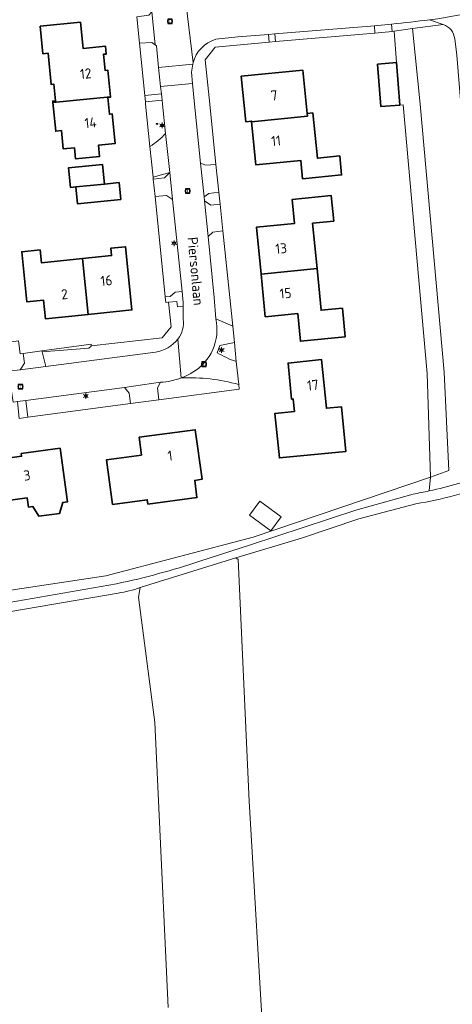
# Model space of a CAD drawing. Header units: metres. Extents: x 140853 to 145288, y 474558 to 480269.
# Tile 212 of 256: x 143908 to 143985, y 477840 to 478015. Entities that reach past the tile are written whole.
import ezdxf
from ezdxf.enums import TextEntityAlignment as Align

# ---------------------------------------------------------------- set-up
doc = ezdxf.new("R2010")
doc.units = ezdxf.units.M
doc.header["$MEASUREMENT"] = 0
for name, color, linetype, lineweight in [('B-WE-GR-BEPLANTING_CULTUUR_BOSPLANTSOEN-G', 90, 'GR-PLANTSOEN', 18), ('B-WE-GR-BOS_GEMENGD-G', 40, 'Continuous', 13), ('B-WE-GR-BOUWLAND-G', 80, 'Continuous', 13), ('B-WE-GR-GRAS_KRUIDENRIJK-G', 80, 'Continuous', 18), ('B-WE-GR-GROENVOORZIENING-G', 80, 'Continuous', 18), ('B-WE-IE-TERREINAFSCHEIDING_KUNSTMATIG_HEKWERK-G', 20, 'IE-TERREINAFSCHEIDING-KUNSTMATIG', 18), ('B-WE-KL-ET_LS_OV_LICHTMAST-S', 190, 'Continuous', 18), ('B-WE-KL-WATER_BRANDLEIDING_PUT-S', 150, 'Continuous', 18), ('B-WE-OG-BEBOUWING-G', 7, 'Continuous', 35), ('B-WE-OG-BEBOUWING_BIJGEBOUW-G', 7, 'Continuous', 18), ('B-WE-OG-BEBOUWING_HUISNUMMER-T18', 10, 'Continuous', 18), ('B-WE-OG-BEBOUWING_STRAATNAAM-T18', 10, 'Continuous', 18), ('B-WE-OG-TERREIN_ERF-G', 7, 'Continuous', 18), ('B-WE-RI-GWA_RIOOLPUT-S', 30, 'Continuous', 18), ('B-WE-VH-ONVERHARD-G', 252, 'Continuous', 18), ('B-WE-VH-VERHARDING_ASFALT-G', 252, 'Continuous', 18), ('B-WE-VH-VERHARDING_BETONSTRAATSTEEN-G', 252, 'Continuous', 18), ('B-WE-VH-VERHARDING_SIERBESTRATING-G', 252, 'Continuous', 18), ('B-WE-VH-VERHARDING_STRAATBAKSTEEN-G', 252, 'Continuous', 18)]:
    doc.layers.add(name, color=color, linetype=linetype, lineweight=lineweight)
doc.styles.add('NLCS-ISO', font='txt')
doc.linetypes.add('GR-PLANTSOEN', pattern='A,0,[179,NLCS.shx,S=2,R=0,X=0,Y=0],-4', length=4)
doc.linetypes.add('IE-TERREINAFSCHEIDING-KUNSTMATIG', pattern='A,4,[82,NLCS.shx,S=0.75,R=90,X=0,Y=0],4,-2', length=10)

# ---------------------------------------------------------------- blocks, each defined once
blk = doc.blocks.new('B-SIE-WEG_LICHTMAST-SO')
at = {"ltscale": 0.1}
for p, q in [((-1.1, 0.63), (-2.19, 1.27)), ((0, 1.27), (0, 2.53)), ((1.1, 0.63), (2.19, 1.27)), ((-1.1, -0.63), (-2.19, -1.27)), ((0, -1.27), (0, -2.53)), ((1.1, -0.63), (2.19, -1.27))]:
    blk.add_line(p, q, dxfattribs=at)
at = {"flags": 128}
for points in [[(-1.16, 0.5), (1.16, 0.5)], [(-1.16, -0.5), (1.16, -0.5)]]:
    blk.add_lwpolyline(points, dxfattribs=at)
at = {"ltscale": 0.1}
blk.add_circle((0, 0), 1.27, dxfattribs=at)
at = {"style": 'NLCS-ISO'}
blk.add_attdef('TYPE', text='', height=1.8, dxfattribs=at).set_placement((0, 2.53), align=Align.BOTTOM_CENTER)
blk = doc.blocks.new('SRI-PUT_INSPECTIE-SO')
at = {"lineweight": -3, "flags": 128}
blk.add_lwpolyline([(-2, -2), (2, -2), (2, 2), (-2, 2)], close=True, dxfattribs=at)
at = {"lineweight": -3, "ltscale": 1.5}
blk.add_circle((0, 0), 2, dxfattribs=at)
at = {"ltscale": 0.1, "style": 'NLCS-ISO'}
blk.add_text('I', height=2.5, dxfattribs=at).set_placement((0, -0.01), align=Align.MIDDLE_CENTER)
blk = doc.blocks.new('SIE-WEG_STRAATPOT_BRANDKRAAN-SO')
blk.add_ellipse((0, 0), major_axis=(-0.729, 0), ratio=0.685994)
at = {"style": 'NLCS-ISO'}
blk.add_text('BR', height=0.4, dxfattribs=at).set_placement((-0.3, -0.15))

msp = doc.modelspace()

# ---------------------------------------------------------------- linework, layer by layer
at = {"layer": 'B-WE-GR-BEPLANTING_CULTUUR_BOSPLANTSOEN-G', "ltscale": 0.2, "flags": 128}
msp.add_lwpolyline([(143985.467, 478011.661, 0.2965782), (143983.439, 478014.225), (143983.439, 478014.225), (143977.924, 478013.478), (143979.314, 478000), (143983.565, 477952.244), (143984.43, 477934.684), (143981.179, 477933.524), (143980.942, 477931.058), (143980.942, 477931.058, 0.0346948), (143991.263, 477934.076), (143991.263, 477934.076), (143989.065, 477968.554), (143986.555, 478000), (143985.859, 478008.724), (143985.467, 478011.661)], format="xyb", close=True, dxfattribs=at)
msp.add_lwpolyline([(143975.714, 477999.841), (143976.312, 477999.888), (143980.577, 477951.979), (143981.179, 477933.524), (143984.43, 477934.684), (143983.565, 477952.244), (143979.314, 478000), (143977.924, 478013.478), (143974.683, 478013.013), (143975.12, 478007.417), (143975.714, 477999.841)], close=True, dxfattribs=at)
at = {"layer": 'B-WE-GR-BOS_GEMENGD-G', "ltscale": 0.2, "flags": 128}
for points in [[(144099.814, 477960.887), (144085.458, 477958.408), (144060.852, 477953.356), (144046.813, 477950.013), (144046.813, 477950.013, 0.0139479), (144011.172, 477939.646), (144011.172, 477939.646), (144000, 477935.429), (143992.064, 477932.433), (143992.064, 477932.433, -0.0541097), (143978.572, 477928.777), (143978.572, 477928.777), (143968.417, 477926.06), (143958.152, 477922.602), (143946.477, 477919.116), (143946.874, 477918.851), (143948.858, 477875.724), (143951.504, 477830.216)], [(143934.438, 477838.947), (143932.057, 477889.747), (143929.147, 477912.104), (143929.411, 477913.824), (143929.411, 477913.824, -0.0495219), (143925.509, 477912.833), (143925.509, 477912.833), (143906.359, 477909.53), (143892.156, 477907.572), (143858.157, 477903.693), (143837.473, 477901.593), (143837.473, 477901.593, 0.0341224), (143827.454, 477900.189), (143827.454, 477900.189), (143815.354, 477897.656), (143815.354, 477897.656, -0.0078452), (143803.376, 477896.346)]]:
    msp.add_lwpolyline(points, format="xyb", dxfattribs=at)
at = {"layer": 'B-WE-GR-BOUWLAND-G', "ltscale": 0.2, "flags": 128}
msp.add_lwpolyline([(143951.504, 477830.216), (143948.858, 477875.724), (143946.874, 477918.851), (143946.477, 477919.116), (143946.477, 477919.116), (143929.411, 477913.824), (143929.147, 477912.104), (143932.057, 477889.747), (143934.438, 477838.947)], dxfattribs=at)
at = {"layer": 'B-WE-GR-GRAS_KRUIDENRIJK-G', "ltscale": 0.2, "flags": 128}
for points in [[(143974.34, 478012.986), (143974.683, 478013.013), (143977.924, 478013.478), (143983.439, 478014.225), (143981.001, 478015.046), (143981.001, 478015.046, -0.0036841), (143974.239, 478014.289), (143974.239, 478014.289), (143974.34, 478012.986)], [(143941.01, 478007.903), (143942.775, 478010.184), (143952.431, 478011.043), (143952.287, 478012.437), (143946.831, 478012.016), (143942.919, 478011.584), (143942.919, 478011.584, 0.2703947), (143938.873, 478007.368), (143938.873, 478007.368), (143938.829, 478007.169), (143938.593, 478005.718), (143938.753, 478003.724), (143939.12, 478000), (143940.191, 477989.469), (143941.124, 477989.121), (143942.931, 477989.271), (143941.825, 478000), (143941.01, 478007.903)], [(143930.399, 478000), (143931.168, 477992.448), (143931.168, 477992.448, 0.0541809), (143933.965, 477994.802), (143933.965, 477994.802), (143933.405, 478000), (143933.325, 478000.739), (143930.356, 478000.42), (143930.399, 478000)], [(143937.108, 477961.682), (143937.099, 477963.995), (143936.05, 477963.878), (143935.945, 477964.822), (143934.452, 477964.682), (143934.947, 477960.333), (143933.371, 477958.352), (143920.702, 477956.938), (143920.709, 477956.887), (143920.254, 477956.523), (143911.933, 477955.856), (143912.605, 477953.268), (143932.149, 477955.801), (143932.149, 477955.801, 0.1980877), (143936.143, 477958.142), (143936.143, 477958.142, 0.1996654), (143937.108, 477961.682)], [(143932.741, 477947.294), (143947.062, 477949.206), (143946.977, 477950.034), (143946.977, 477950.034, 0.0759949), (143936.754, 477951.217), (143936.754, 477951.217, -0.0771321), (143933.058, 477950.418), (143933.058, 477950.418), (143932.514, 477949.45), (143932.741, 477947.294)]]:
    msp.add_lwpolyline(points, format="xyb", close=True, dxfattribs=at)
for points in [[(143953.555, 478011.16), (143971.253, 478012.689), (143971.155, 478013.971), (143953.413, 478012.532), (143953.555, 478011.16)], [(143929.288, 478010.898), (143930.242, 478001.534), (143933.206, 478001.852), (143933.067, 478003.145), (143932.702, 478006.537), (143932.355, 478010.406), (143932.087, 478010.596), (143931.499, 478011.014), (143929.288, 478010.898)], [(143931.721, 477987.028), (143931.762, 477986.625), (143933.766, 477986.865), (143934.689, 477987.84), (143931.721, 477987.028)], [(143940.799, 477983.489), (143940.868, 477982.803), (143942.007, 477982.016), (143943.662, 477982.182), (143943.441, 477984.329), (143941.66, 477984.111), (143940.799, 477983.489)], [(143932.073, 477983.573), (143933.901, 477965.634), (143934.759, 477965.715), (143935.663, 477966.503), (143936.897, 477966.588), (143935.19, 477983.016), (143934.138, 477983.759), (143932.073, 477983.573)], [(143945.908, 477960.403), (143944.15, 477977.448), (143942.381, 477977.195), (143941.519, 477976.405), (143942.607, 477965.561), (143942.908, 477961.718), (143945.908, 477960.403)], [(143907.738, 477957.824), (143903.751, 477957.272), (143903.616, 477958.263), (143876.434, 477954.779), (143876.732, 477952.498), (143878.324, 477951.747), (143879.916, 477950.996), (143880.088, 477949.345), (143880.134, 477948.907), (143901.386, 477951.809), (143902.229, 477951.919), (143905.105, 477952.293), (143905.948, 477952.402), (143908.03, 477952.673), (143908.81, 477953.816), (143908.561, 477955.557), (143908.049, 477955.488), (143907.738, 477957.824)], [(143909.063, 477947.171), (143909.398, 477944.178), (143927.681, 477946.619), (143927.466, 477948.489), (143926.628, 477949.524), (143909.063, 477947.171)]]:
    msp.add_lwpolyline(points, close=True, dxfattribs=at)
msp.add_lwpolyline([(143906.07, 477911.154), (143925.235, 477914.497), (143925.235, 477914.497, 0.0268195), (143940.079, 477918.509), (143940.079, 477918.509), (143949.056, 477921.418), (143967.866, 477927.603), (143978.069, 477930.488), (143978.069, 477930.488, 0.0090393), (143980.942, 477931.058), (143980.942, 477931.058), (143981.179, 477933.524), (143949.557, 477922.829), (143923.281, 477915.907), (143897.622, 477912.052)], format="xyb", dxfattribs=at)
at = {"layer": 'B-WE-GR-GROENVOORZIENING-G', "ltscale": 0.2, "flags": 128}
msp.add_lwpolyline([(143911.894, 477956.008), (143911.933, 477955.856), (143920.254, 477956.523), (143920.709, 477956.887), (143920.702, 477956.938), (143920.667, 477957.194), (143911.894, 477956.008)], close=True, dxfattribs=at)
msp.add_lwpolyline([(143946.552, 477954.148), (143946.204, 477957.523), (143943.643, 477956.963), (143943.128, 477955.701), (143943.128, 477955.701, 0.060468), (143946.552, 477954.148)], format="xyb", close=True, dxfattribs=at)
at = {"layer": 'B-WE-IE-TERREINAFSCHEIDING_KUNSTMATIG_HEKWERK-G', "ltscale": 0.2, "flags": 128}
for points in [[(143974.34, 478012.986), (143974.683, 478013.013)], [(143974.683, 478013.013), (143975.12, 478007.417)], [(143981.179, 477933.524), (143980.577, 477951.979), (143976.312, 477999.888), (143975.714, 477999.841)], [(143932.073, 477983.573), (143933.901, 477965.634)], [(143934.452, 477964.682), (143934.947, 477960.333), (143933.371, 477958.352), (143920.702, 477956.938)], [(143946.977, 477950.034), (143947.062, 477949.206), (143932.741, 477947.294)], [(143927.681, 477946.619), (143909.398, 477944.178)], [(143820.268, 477901.897), (143845.828, 477905.352), (143871.831, 477909.008), (143897.622, 477912.052), (143923.281, 477915.907), (143949.557, 477922.829), (143981.179, 477933.524)]]:
    msp.add_lwpolyline(points, dxfattribs=at)
at = {"layer": 'B-WE-OG-BEBOUWING-G', "ltscale": 0.2, "flags": 128}
for points in [[(143913.881, 478000.313), (143924.127, 478001.337), (143923.678, 478006.072), (143923.181, 478006.025), (143922.875, 478008.901), (143923.372, 478008.954), (143923.226, 478010.364), (143919.246, 478009.965), (143918.783, 478014.611), (143911.606, 478013.899), (143912.096, 478009.003), (143913.002, 478009.094), (143913.56, 478003.522), (143914.057, 478003.572), (143914.354, 478000.607), (143913.856, 478000.557), (143913.881, 478000.313)], [(143971.73, 478007.152), (143972.314, 477999.574), (143975.714, 477999.841), (143975.12, 478007.417), (143971.73, 478007.152)], [(143959.189, 477998.353), (143958.407, 478006.103), (143947.426, 478005.022), (143948.27, 477996.891), (143949.265, 477996.994), (143949.277, 477996.872), (143959.239, 477997.88), (143959.189, 477998.353)], [(143924.127, 478001.337), (143913.881, 478000.313), (143914.393, 477995.194), (143915.388, 477995.293), (143915.713, 477992.049), (143917.703, 477992.249), (143917.903, 477990.259), (143922.181, 477990.687), (143921.982, 477992.677), (143924.967, 477992.976), (143924.446, 477998.28), (143923.949, 477998.231), (143923.639, 478001.188), (143924.136, 478001.24), (143924.127, 478001.337)], [(143949.277, 477996.872), (143950.052, 477989.19), (143958.032, 477989.995), (143958.363, 477986.711), (143965.327, 477987.414), (143964.987, 477990.787), (143960.997, 477990.384), (143960.184, 477998.453), (143959.189, 477998.353), (143959.239, 477997.88), (143949.277, 477996.872)], [(143917.949, 477985.254), (143923.06, 477985.764), (143922.709, 477989.284), (143916.657, 477988.68), (143917.008, 477985.16), (143917.949, 477985.254)], [(143917.949, 477985.254), (143918.247, 477982.259), (143925.977, 477983.031), (143925.678, 477986.025), (143923.06, 477985.764), (143917.949, 477985.254)], [(143950.975, 477969.71), (143960.935, 477970.706), (143960.138, 477978.783), (143963.93, 477979.158), (143963.481, 477983.706), (143956.495, 477983.016), (143956.918, 477978.727), (143950.149, 477978.082), (143950.975, 477969.71)], [(143919.128, 477972.479), (143911.83, 477971.743), (143911.599, 477974.031), (143908.315, 477973.7), (143909.221, 477964.781), (143912.213, 477965.063), (143912.546, 477961.766), (143920.135, 477962.534), (143919.128, 477972.479)], [(143919.128, 477972.479), (143920.135, 477962.534), (143927.957, 477963.325), (143926.819, 477974.602), (143924.182, 477974.336), (143924.317, 477973.003), (143919.128, 477972.479)], [(143960.935, 477970.706), (143950.975, 477969.71), (143951.725, 477962.108), (143957.51, 477962.678), (143957.981, 477957.75), (143965.964, 477958.538), (143965.462, 477963.633), (143961.67, 477963.259), (143960.935, 477970.706)], [(143956.417, 477947.397), (143956.716, 477947.426), (143956.902, 477945.229), (143953.446, 477944.889), (143954.222, 477936.941), (143966.076, 477938.098), (143965.298, 477946.06), (143962.611, 477945.798), (143961.764, 477954.473), (143955.789, 477953.86), (143956.417, 477947.397)], [(143929.227, 477940.647), (143929.649, 477937.456), (143923.447, 477936.626), (143924.504, 477928.646), (143930.7, 477929.467), (143930.799, 477928.723), (143939.542, 477929.882), (143939.137, 477932.941), (143940.468, 477933.128), (143939.228, 477941.972), (143929.227, 477940.647)], [(143908.232, 477937.726), (143908.299, 477937.23), (143902.369, 477936.434), (143902.635, 477934.452), (143896.673, 477933.639), (143897.556, 477927.098), (143903.809, 477927.942), (143903.662, 477929.032), (143909.311, 477929.795), (143909.532, 477928.154), (143910.325, 477928.261), (143911.372, 477926.556), (143915.062, 477927.054), (143915.62, 477928.975), (143916.452, 477929.088), (143915.16, 477938.661), (143908.232, 477937.726)]]:
    msp.add_lwpolyline(points, close=True, dxfattribs=at)
at = {"layer": 'B-WE-OG-BEBOUWING_BIJGEBOUW-G', "ltscale": 0.2, "flags": 128}
msp.add_lwpolyline([(143948.901, 477926.723), (143952.707, 477923.935), (143954.532, 477926.426), (143950.726, 477929.215), (143948.901, 477926.723)], close=True, dxfattribs=at)
at = {"layer": 'B-WE-OG-TERREIN_ERF-G', "ltscale": 0.2, "flags": 128}
for points in [[(143907.738, 477957.824), (143908.049, 477955.488), (143908.561, 477955.557), (143911.894, 477956.008), (143920.667, 477957.194), (143920.702, 477956.938), (143933.371, 477958.352), (143934.947, 477960.333), (143934.452, 477964.682), (143934.002, 477964.639), (143933.901, 477965.634), (143932.073, 477983.573), (143931.762, 477986.625), (143931.721, 477987.028), (143931.168, 477992.448), (143930.399, 478000), (143930.356, 478000.42), (143930.242, 478001.534), (143929.288, 478010.898), (143928.81, 478015.591)], [(143897.622, 477912.052), (143923.281, 477915.907), (143949.557, 477922.829), (143981.179, 477933.524), (143980.577, 477951.979), (143976.312, 477999.888), (143975.714, 477999.841), (143972.314, 477999.574), (143971.73, 478007.152), (143975.12, 478007.417), (143974.683, 478013.013), (143974.34, 478012.986), (143971.253, 478012.689), (143953.555, 478011.16), (143952.431, 478011.043), (143952.431, 478011.043), (143942.775, 478010.184), (143941.01, 478007.903), (143941.825, 478000), (143942.931, 477989.271), (143943.441, 477984.329), (143943.662, 477982.182), (143944.15, 477977.448), (143945.908, 477960.403), (143946.204, 477957.523), (143946.552, 477954.148), (143946.977, 477950.034), (143947.062, 477949.206), (143932.741, 477947.294), (143927.681, 477946.619), (143909.398, 477944.178), (143907.884, 477943.976)]]:
    msp.add_lwpolyline(points, dxfattribs=at)
for points in [[(143913.881, 478000.313), (143913.856, 478000.557), (143914.354, 478000.607), (143914.057, 478003.572), (143913.56, 478003.522), (143913.002, 478009.094), (143912.096, 478009.003), (143911.606, 478013.899), (143918.783, 478014.611), (143919.246, 478009.965), (143923.226, 478010.364), (143923.372, 478008.954), (143922.875, 478008.901), (143923.181, 478006.025), (143923.678, 478006.072), (143924.127, 478001.337), (143924.136, 478001.24), (143923.639, 478001.188), (143923.949, 477998.231), (143924.446, 477998.28), (143924.967, 477992.976), (143921.982, 477992.677), (143922.181, 477990.687), (143917.903, 477990.259), (143917.703, 477992.249), (143915.713, 477992.049), (143915.388, 477995.293), (143914.393, 477995.194), (143913.881, 478000.313)], [(143959.189, 477998.353), (143960.184, 477998.453), (143960.997, 477990.384), (143964.987, 477990.787), (143965.327, 477987.414), (143958.363, 477986.711), (143958.032, 477989.995), (143950.052, 477989.19), (143949.277, 477996.872), (143949.265, 477996.994), (143948.27, 477996.891), (143947.426, 478005.022), (143958.407, 478006.103), (143959.189, 477998.353)], [(143923.06, 477985.764), (143925.678, 477986.025), (143925.977, 477983.031), (143918.247, 477982.259), (143917.949, 477985.254), (143917.008, 477985.16), (143916.657, 477988.68), (143922.709, 477989.284), (143923.06, 477985.764)], [(143950.975, 477969.71), (143950.149, 477978.082), (143956.918, 477978.727), (143956.495, 477983.016), (143963.481, 477983.706), (143963.93, 477979.158), (143960.138, 477978.783), (143960.935, 477970.706), (143961.67, 477963.259), (143965.462, 477963.633), (143965.964, 477958.538), (143957.981, 477957.75), (143957.51, 477962.678), (143951.725, 477962.108), (143950.975, 477969.71)], [(143920.135, 477962.534), (143912.546, 477961.766), (143912.213, 477965.063), (143909.221, 477964.781), (143908.315, 477973.7), (143911.599, 477974.031), (143911.83, 477971.743), (143919.128, 477972.479), (143924.317, 477973.003), (143924.182, 477974.336), (143926.819, 477974.602), (143927.957, 477963.325), (143920.135, 477962.534)], [(143956.417, 477947.397), (143955.789, 477953.86), (143961.764, 477954.473), (143962.611, 477945.798), (143965.298, 477946.06), (143966.076, 477938.098), (143954.222, 477936.941), (143953.446, 477944.889), (143956.902, 477945.229), (143956.716, 477947.426), (143956.417, 477947.397)], [(143929.227, 477940.647), (143939.228, 477941.972), (143940.468, 477933.128), (143939.137, 477932.941), (143939.542, 477929.882), (143930.799, 477928.723), (143930.7, 477929.467), (143924.504, 477928.646), (143923.447, 477936.626), (143929.649, 477937.456), (143929.227, 477940.647)], [(143908.232, 477937.726), (143915.16, 477938.661), (143916.452, 477929.088), (143915.62, 477928.975), (143915.062, 477927.054), (143911.372, 477926.556), (143910.325, 477928.261), (143909.532, 477928.154), (143909.311, 477929.795), (143903.662, 477929.032), (143903.809, 477927.942), (143897.556, 477927.098), (143896.673, 477933.639), (143902.635, 477934.452), (143902.369, 477936.434), (143908.299, 477937.23), (143908.232, 477937.726)]]:
    msp.add_lwpolyline(points, close=True, dxfattribs=at)
at = {"layer": 'B-WE-VH-ONVERHARD-G', "ltscale": 0.2, "flags": 128}
for points in [[(143991.263, 477934.076, -0.0346948), (143980.942, 477931.058), (143980.942, 477931.058, -0.0090393), (143978.069, 477930.488), (143978.069, 477930.488), (143967.866, 477927.603), (143949.056, 477921.418), (143940.079, 477918.509), (143940.079, 477918.509, -0.0268195), (143925.235, 477914.497), (143925.235, 477914.497), (143906.07, 477911.154), (143906.07, 477911.154, -0.0133098), (143890.514, 477909.077), (143890.514, 477909.077), (143857.892, 477905.296), (143837.449, 477903.184), (143837.449, 477903.184, 0.0296741), (143827.209, 477901.67), (143827.209, 477901.67), (143820.443, 477900.34), (143815.114, 477899.293), (143815.114, 477899.293, -0.020703), (143803.131, 477898.027)], [(143803.376, 477896.346, 0.0078452), (143815.354, 477897.656), (143815.354, 477897.656), (143827.454, 477900.189), (143827.454, 477900.189, -0.0341224), (143837.473, 477901.593), (143837.473, 477901.593), (143858.157, 477903.693), (143892.156, 477907.572), (143906.359, 477909.53), (143925.509, 477912.833), (143925.509, 477912.833, 0.0495219), (143929.411, 477913.824), (143929.411, 477913.824), (143946.477, 477919.116), (143958.152, 477922.602), (143968.417, 477926.06), (143978.572, 477928.777), (143978.572, 477928.777, 0.0541097), (143992.064, 477932.433)]]:
    msp.add_lwpolyline(points, format="xyb", dxfattribs=at)
at = {"layer": 'B-WE-VH-VERHARDING_ASFALT-G', "ltscale": 0.2, "flags": 128}
msp.add_lwpolyline([(143931.506, 478016.494), (143932.087, 478010.596), (143932.355, 478010.406), (143932.702, 478006.537), (143938.829, 478007.169), (143938.873, 478007.368), (143937.07, 478022.148)], dxfattribs=at)
msp.add_lwpolyline([(143937.07, 478022.148), (143938.873, 478007.368), (143938.873, 478007.368, -0.2703947), (143942.919, 478011.584), (143942.919, 478011.584), (143946.831, 478012.016), (143952.287, 478012.437), (143953.413, 478012.532), (143971.155, 478013.971), (143974.239, 478014.289), (143974.239, 478014.289, 0.0036841), (143981.001, 478015.046), (143981.001, 478015.046), (143982.47, 478015.223)], format="xyb", dxfattribs=at)
for points in [[(143936.143, 477958.142), (143936.754, 477951.217), (143936.754, 477951.217, 0.0430713), (143938.676, 477952.156), (143938.676, 477952.156, 0.3266853), (143942.908, 477961.718), (143942.908, 477961.718), (143942.607, 477965.561), (143941.519, 477976.405), (143940.868, 477982.803), (143940.799, 477983.489), (143940.191, 477989.469), (143939.12, 478000), (143938.753, 478003.724), (143933.067, 478003.145), (143933.206, 478001.852), (143933.325, 478000.739), (143933.405, 478000), (143933.965, 477994.802), (143934.689, 477987.84), (143935.19, 477983.016), (143936.897, 477966.588), (143937.096, 477964.675), (143937.099, 477963.995), (143937.108, 477961.682), (143937.108, 477961.682, -0.1996654), (143936.143, 477958.142)], [(143936.754, 477951.217), (143936.143, 477958.142), (143936.143, 477958.142, -0.1980877), (143932.149, 477955.801), (143932.149, 477955.801), (143912.605, 477953.268), (143908.03, 477952.673), (143905.948, 477952.402), (143906.766, 477946.868), (143907.549, 477946.972), (143909.063, 477947.171), (143926.628, 477949.524), (143933.058, 477950.418), (143933.058, 477950.418, 0.0771321), (143936.754, 477951.217)]]:
    msp.add_lwpolyline(points, format="xyb", close=True, dxfattribs=at)
at = {"layer": 'B-WE-VH-VERHARDING_BETONSTRAATSTEEN-G', "ltscale": 0.2, "flags": 128}
for points in [[(143933.067, 478003.145), (143938.753, 478003.724), (143938.593, 478005.718), (143938.829, 478007.169), (143932.702, 478006.537), (143933.067, 478003.145)], [(143930.356, 478000.42), (143933.325, 478000.739), (143933.206, 478001.852), (143930.242, 478001.534), (143930.356, 478000.42)], [(143935.19, 477983.016), (143934.689, 477987.84), (143933.766, 477986.865), (143931.762, 477986.625), (143932.073, 477983.573), (143934.138, 477983.759), (143935.19, 477983.016)], [(143933.901, 477965.634), (143934.002, 477964.639), (143934.452, 477964.682), (143935.945, 477964.822), (143936.05, 477963.878), (143937.099, 477963.995), (143937.096, 477964.675), (143936.897, 477966.588), (143935.663, 477966.503), (143934.759, 477965.715), (143933.901, 477965.634)]]:
    msp.add_lwpolyline(points, close=True, dxfattribs=at)
msp.add_lwpolyline([(143931.168, 477992.448), (143931.721, 477987.028), (143934.689, 477987.84), (143933.965, 477994.802), (143933.965, 477994.802, -0.0541809), (143931.168, 477992.448)], format="xyb", close=True, dxfattribs=at)
at = {"layer": 'B-WE-VH-VERHARDING_SIERBESTRATING-G', "ltscale": 0.2, "flags": 128}
for points in [[(143974.34, 478012.986), (143974.239, 478014.289), (143971.155, 478013.971), (143971.253, 478012.689), (143974.34, 478012.986)], [(143952.431, 478011.043), (143953.555, 478011.16), (143953.413, 478012.532), (143952.287, 478012.437), (143952.431, 478011.043)]]:
    msp.add_lwpolyline(points, close=True, dxfattribs=at)
at = {"layer": 'B-WE-VH-VERHARDING_STRAATBAKSTEEN-G', "ltscale": 0.2, "flags": 128}
for points in [[(143932.087, 478010.596), (143931.506, 478016.494), (143930.975, 478015.876), (143928.81, 478015.591), (143929.288, 478010.898), (143931.499, 478011.014), (143932.087, 478010.596)], [(143942.931, 477989.271), (143941.124, 477989.121), (143940.191, 477989.469), (143940.799, 477983.489), (143941.66, 477984.111), (143943.441, 477984.329), (143942.931, 477989.271)], [(143944.15, 477977.448), (143943.662, 477982.182), (143942.007, 477982.016), (143940.868, 477982.803), (143941.519, 477976.405), (143942.381, 477977.195), (143944.15, 477977.448)], [(143911.894, 477956.008), (143908.561, 477955.557), (143908.81, 477953.816), (143908.03, 477952.673), (143912.605, 477953.268), (143911.933, 477955.856), (143911.894, 477956.008)], [(143933.058, 477950.418), (143926.628, 477949.524), (143927.466, 477948.489), (143927.681, 477946.619), (143932.741, 477947.294), (143932.514, 477949.45), (143933.058, 477950.418)], [(143909.398, 477944.178), (143909.063, 477947.171), (143907.549, 477946.972), (143907.884, 477943.976), (143909.398, 477944.178)]]:
    msp.add_lwpolyline(points, close=True, dxfattribs=at)
for points in [[(143983.439, 478014.225, -0.2965782), (143985.467, 478011.661), (143985.467, 478011.661), (143985.859, 478008.724), (143986.555, 478000), (143989.065, 477968.554), (143990.062, 477968.614), (143995.407, 477968.936), (143992.853, 478000), (143992.686, 478002.027), (143991.851, 478013.289), (143991.851, 478013.289, -0.3275016), (143993.962, 478017.322), (143993.962, 478017.322), (143982.47, 478015.223), (143981.001, 478015.046), (143983.439, 478014.225)], [(143946.977, 477950.034), (143946.552, 477954.148), (143946.552, 477954.148, -0.060468), (143943.128, 477955.701), (143943.128, 477955.701), (143943.643, 477956.963), (143946.204, 477957.523), (143945.908, 477960.403), (143942.908, 477961.718), (143942.908, 477961.718, -0.3266853), (143938.676, 477952.156), (143938.676, 477952.156, -0.0430713), (143936.754, 477951.217), (143936.754, 477951.217, -0.0759949), (143946.977, 477950.034)]]:
    msp.add_lwpolyline(points, format="xyb", close=True, dxfattribs=at)

# ---------------------------------------------------------------- block references
at = {"layer": 'B-WE-KL-ET_LS_OV_LICHTMAST-S', "xscale": 0.2, "yscale": 0.2, "zscale": 0.2}
for p in [(143933.321, 477996.239), (143935.457, 477975.222), (143943.929, 477956.173), (143919.729, 477947.985)]:
    msp.add_blockref('B-SIE-WEG_LICHTMAST-SO', p, dxfattribs=at)
at = {"layer": 'B-WE-KL-WATER_BRANDLEIDING_PUT-S', "xscale": 0.2, "yscale": 0.2, "zscale": 0.2}
msp.add_blockref('SIE-WEG_STRAATPOT_BRANDKRAAN-SO', (143932.443, 477996.517), dxfattribs=at)
at = {"layer": 'B-WE-RI-GWA_RIOOLPUT-S', "xscale": 0.2, "yscale": 0.2, "zscale": 0.2}
for p in [(143934.737, 478014.796), (143937.887, 477984.54), (143940.795, 477953.648), (143908.096, 477949.656)]:
    msp.add_blockref('SRI-PUT_INSPECTIE-SO', p, dxfattribs=at)

# ---------------------------------------------------------------- texts
at = {"layer": 'B-WE-OG-BEBOUWING_HUISNUMMER-T18', "style": 'NLCS-ISO'}
for s, rotation, p in [('12', 5.4, (143919.718, 478005.461)), ('7', 5.6, (143953.308, 478001.582)), ('14', 5.6, (143920.581, 477996.713)), ('11', 5.7, (143953.638, 477993.494)), ('13', 5.6, (143954.543, 477974.288)), ('16', 5.7, (143923.408, 477968.562)), ('2', 5.8, (143915.938, 477966.13)), ('15', 5.6, (143955.331, 477966.301)), ('17', 5.6, (143960.191, 477949.92)), ('1', 7.5, (143934.753, 477937.344)), ('3', 7.7, (143909.265, 477933.829))]:
    msp.add_text(s, height=1.8, rotation=rotation, dxfattribs=at).set_placement(p, align=Align.MIDDLE_CENTER)
at = {"layer": 'B-WE-OG-BEBOUWING_STRAATNAAM-T18', "style": 'NLCS-ISO'}
msp.add_text('Piersonlaan', height=1.8, rotation=275.3, dxfattribs=at).set_placement((143939.308, 477970.237), align=Align.MIDDLE_CENTER)

doc.saveas('drawing.dxf')
